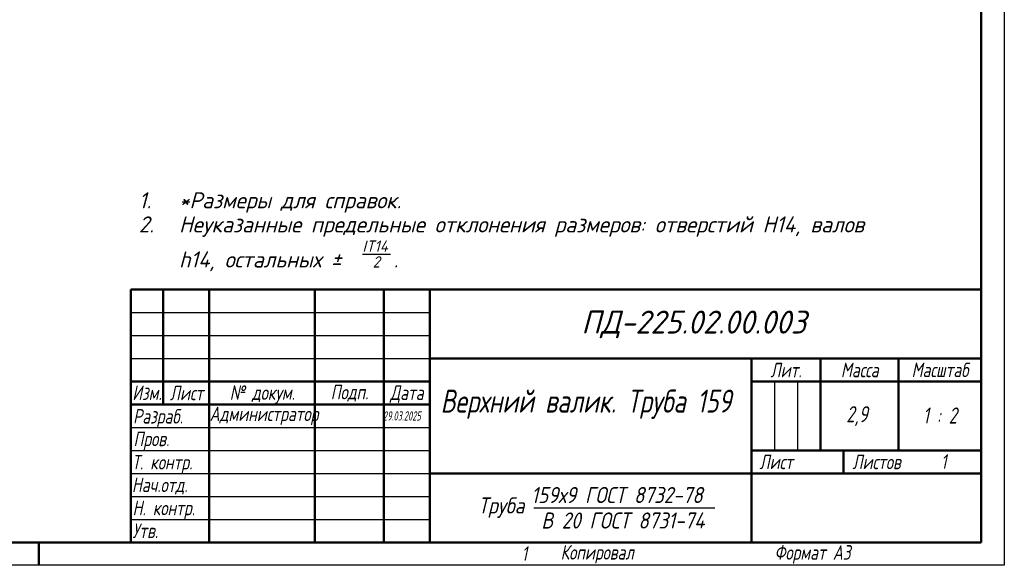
# Model space of a CAD drawing. Header units: millimetres. Extents: x 0 to 840, y 0 to 594.
# Tile 2 of 3: x 412 to 840, y 0 to 237. Entities that reach past the tile are written whole.
import ezdxf
from ezdxf.enums import TextEntityAlignment as Align

# ---------------------------------------------------------------- set-up
doc = ezdxf.new("R2010")
doc.units = ezdxf.units.MM
doc.header["$LTSCALE"] = 2
for name, color, linetype, lineweight in [('Заголовок (ГОСТ)', 7, 'Continuous', 50), ('Кромка (ГОСТ)', 7, 'Continuous', 50), ('Обозначение (ГОСТ)', 7, 'Continuous', 25), ('Эскизная геометрия (ГОСТ)', 7, 'Continuous', 50)]:
    doc.layers.add(name, color=color, linetype=linetype, lineweight=lineweight)
doc.styles.add('Альтернативный текст (ГОСТ)', font='txt', dxfattribs={"width": 0.8})
doc.styles.add('Обычный текст (ГОСТ)', font='GOST Common Italic.ttf')
doc.styles.add('Стиль текста110', font='GOST Common Italic.ttf', dxfattribs={"width": 0.8})
doc.styles.add('Стиль текста112', font='GOST Common Italic.ttf', dxfattribs={"width": 0.8})
doc.styles.add('Стиль текста120', font='GOST Common Italic.ttf', dxfattribs={"width": 0.9})
doc.styles.add('Стиль текста137', font='GOST Common Italic.ttf', dxfattribs={"width": 0.7})
doc.styles.add('Стиль текста139', font='GOST Common Italic.ttf', dxfattribs={"width": 0.7})
doc.styles.add('Стиль текста145', font='GOST Common Italic.ttf')
doc.styles.add('Стиль текста70', font='GOST Common Italic.ttf')
doc.styles.add('Стиль текста81', font='GOST Common Italic.ttf', dxfattribs={"width": 0.8})
doc.styles.add('Стиль текста87', font='GOST Common Italic.ttf')

# ---------------------------------------------------------------- blocks, each defined once
blk = doc.blocks.new('Рамки ГОСТ - Рамка')
at = {"layer": 'Кромка (ГОСТ)', "lineweight": 25}
for p, q in [((420, 297), (420, 0)), ((420, 0), (0, 0))]:
    blk.add_line(p, q, dxfattribs=at)
at = {"layer": 'Кромка (ГОСТ)'}
for p, q in [((415, 5), (415, 292)), ((20, 5), (415, 5)), ((210, 5), (210, 0))]:
    blk.add_line(p, q, dxfattribs=at)
at = {"layer": 'Кромка (ГОСТ)', "char_height": 3.17, "attachment_point": 1, "style": 'Альтернативный текст (ГОСТ)'}
for s, insert, width in [('\\fGOST Common|b0|i1;\\H3.1700;Формат А3', (370, 4.39), 25.2103), ('\\fGOST Common|b0|i1;\\H3.1700;1', (315, 4.14), 6.6287)]:
    blk.add_mtext(s, dxfattribs=dict(at, insert=insert, width=width))
blk = doc.blocks.new('Основные надписи ГОСТ - Форма 1')
at = {"layer": 'Заголовок (ГОСТ)'}
for p, q in [((0, 55), (185, 55)), ((0, 0), (0, 55)), ((0, 0), (0, 55)), ((7, 55), (7, 30)), ((17, 55), (17, 0)), ((40, 55), (40, 0)), ((55, 55), (55, 0)), ((65, 55), (65, 0)), ((185, 0), (185, 55)), ((65, 40), (185, 40)), ((135, 40), (135, 0)), ((150, 40), (150, 20)), ((167, 40), (167, 20)), ((0, 35), (65, 35)), ((135, 35), (185, 35)), ((0, 30), (65, 30)), ((135, 20), (185, 20)), ((155, 20), (155, 15)), ((65, 15), (185, 15)), ((185, 0), (0, 0))]:
    blk.add_line(p, q, dxfattribs=at)
at = {"layer": 'Заголовок (ГОСТ)', "linetype": 'Continuous', "lineweight": 25}
for p, q in [((0, 50), (65, 50)), ((0, 45), (65, 45)), ((0, 40), (65, 40)), ((140, 35), (140, 20)), ((145, 35), (145, 20)), ((0, 25), (65, 25)), ((0, 20), (65, 20)), ((0, 15), (65, 15)), ((0, 10), (65, 10)), ((0, 5), (65, 5))]:
    blk.add_line(p, q, dxfattribs=at)
at = {"layer": 'Заголовок (ГОСТ)', "lineweight": 30}
blk.add_line((87.65, 7.5), (127.03, 7.5), dxfattribs=at)
at = {"layer": 'Заголовок (ГОСТ)', "char_height": 3.17, "style": 'Альтернативный текст (ГОСТ)'}
for s, insert, width, attachment_point in [('\\fGOST Common|b0|i1;\\H3.1700;Лит.', (142.52, 37.49), 14.9766, 5), ('\\fGOST Common|b0|i1;\\H3.1700;Масса', (158.55, 37.51), 16.9878, 5), ('\\fGOST Common|b0|i1;\\H3.1700;Масштаб', (176.02, 37.53), 17.8316, 5), ('\\fGOST Common|b0|i1;\\H3.1700;Изм.', (3.5, 32.56), 6.9635, 5), ('\\fGOST Common|b0|i1;\\H3.1700;Лист', (12.1, 32.5), 10.0029, 5), ('\\A0;\\fGOST Common|b0|i1;\\H3.1700;№ докум.', (28.58, 32.16), 22.9069, 5), ('\\fGOST Common|b0|i1;\\H3.1700;Подп.', (47.56, 32.45), 14.879, 5), ('\\fGOST Common|b0|i1;\\H3.1700;Дата', (60.02, 32.24), 9.9614, 5), ('\\fGOST Common|b0|i1;\\H3.1700;Разраб.', (0.47, 27), 16.9971, 4), ('\\fGOST Common|b0|i1;\\H3.1700;Пров.', (0.56, 22.08), 17.0192, 4), ('\\A0;\\fGOST Common|b0|i1;\\H3.1700;Т. контр.', (0.23, 17.01), 16.9554, 4), ('\\fGOST Common|b0|i1;\\H3.1700;Лист', (140.37, 17.5), 10.5071, 5), ('\\A1;', (150.6, 17.54), 8.8313, 5), ('\\fGOST Common|b0|i1;\\H3.1700;Листов', (162.21, 17.5), 14.3668, 5), ('\\fGOST Common|b0|i1;\\H3.1700;Н. контр.', (0.36, 7.05), 16.9999, 4), ('\\fGOST Common|b0|i1;\\H3.1700;Утв.', (0.34, 2.52), 17.0083, 4), ('\\fGOST Common|b0|i1;\\H3.1700;Копировал', (93.48, -0.59), 19.7871, 1)]:
    blk.add_mtext(s, dxfattribs=dict(at, insert=insert, width=width, attachment_point=attachment_point))
at = {"layer": 'Заголовок (ГОСТ)'}
for tag, height, style, width, p in [('Изм1', 2.89, 'Стиль текста137', 0.7, (3.51, 52.52)), ('Лист1', 2.89, 'Стиль текста137', 0.7, (12.03, 52.52)), ('Докум1', 2.89, 'Стиль текста137', 0.7, (28.54, 52.48)), ('Изм2', 2.89, 'Стиль текста137', 0.7, (3.5, 47.52)), ('Лист2', 2.89, 'Стиль текста137', 0.7, (12.01, 47.5)), ('Докум2', 2.89, 'Стиль текста137', 0.7, (28.53, 47.5)), ('Изм3', 2.89, 'Стиль текста137', 0.7, (3.5, 42.5)), ('Лист3', 2.89, 'Стиль текста137', 0.7, (12.01, 42.51)), ('Докум3', 2.89, 'Стиль текста137', 0.7, (28.51, 42.48)), ('Изм4', 2.89, 'Стиль текста137', 0.7, (3.51, 37.5)), ('Лист4', 2.89, 'Стиль текста137', 0.7, (12, 37.53)), ('Докум4', 2.89, 'Стиль текста137', 0.7, (28.51, 37.52)), ('Литера', 3.5, 'Стиль текста81', 0.8, (137.52, 27.25)), ('Литера2', 3.5, 'Стиль текста81', 0.8, (142.51, 27.22)), ('Литера3', 3.5, 'Стиль текста81', 0.8, (147.52, 27.21)), ('Тип_документа', 3.17, 'Стиль текста112', 0.8, (100.08, 17.56))]:
    blk.add_attdef(tag, text='', height=height, dxfattribs=dict(at, style=style, width=width)).set_placement(p, align=Align.MIDDLE_CENTER)
for tag, height, style, width, p in [('Подп1', 2.89, 'Стиль текста137', 0.7, (40.01, 52.51)), ('Дата1', 2, 'Стиль текста139', 0.7, (55.01, 52.51)), ('Подп2', 2.89, 'Стиль текста137', 0.7, (40.01, 47.5)), ('Дата2', 2, 'Стиль текста139', 0.7, (55.01, 47.49)), ('Подп3', 2.89, 'Стиль текста137', 0.7, (40.01, 42.51)), ('Дата3', 2, 'Стиль текста139', 0.7, (55.02, 42.52)), ('Подп4', 2.89, 'Стиль текста137', 0.7, (40.01, 37.51)), ('Дата4', 2, 'Стиль текста139', 0.7, (55.02, 37.51)), ('Разработал_Подп.', 2.89, 'Стиль текста137', 0.7, (40.05, 27.51)), ('ПРОВЕРИЛ', 3.17, 'Стиль текста112', 0.8, (17.41, 22.53)), ('Проверил_Подп.', 2.89, 'Стиль текста137', 0.7, (40.05, 22.52)), ('ДАТА_ПРОВЕРКИ', 2, 'Стиль текста139', 0.7, (55.02, 22.51)), ('ТЕХНОЛОГ', 3.17, 'Стиль текста112', 0.8, (17.33, 17.54)), ('Технолог_Подп.', 2.89, 'Стиль текста137', 0.7, (40.05, 17.51)), ('Технолог_Дата', 2, 'Стиль текста139', 0.7, (55.01, 17.5)), ('НАЧ._ОТДЕЛА', 3.17, 'Стиль текста112', 0.8, (17.46, 12.45)), ('Руководитель_Подп.', 2.89, 'Стиль текста137', 0.7, (40.01, 12.5)), ('Руководитель_Дата', 2, 'Стиль текста139', 0.7, (55.01, 12.51)), ('НОРМОКОНТРОЛЬ', 3.17, 'Стиль текста112', 0.8, (17.37, 7.48)), ('Нормоконтроль_Подп.', 2.89, 'Стиль текста137', 0.7, (40.05, 7.52)), ('ДАТА_НОРМОКОНТРОЛЯ', 2, 'Стиль текста139', 0.7, (55.02, 7.51)), ('УТВЕРДИЛ', 3.17, 'Стиль текста112', 0.8, (17.4, 2.51)), ('Утвердил_Подп.', 2.89, 'Стиль текста137', 0.7, (40.05, 2.51)), ('ДАТА_УТВЕРЖДЕНИЯ', 2, 'Стиль текста139', 0.7, (55.01, 2.5))]:
    blk.add_attdef(tag, text='', height=height, dxfattribs=dict(at, style=style, width=width)).set_placement(p, align=Align.MIDDLE_LEFT)
at = {"layer": 'Заголовок (ГОСТ)', "style": 'Стиль текста87'}
blk.add_attdef('ОБОЗНАЧЕНИЕ_001', (97.98, 45.43), '', height=5, dxfattribs=at)
at = {"layer": 'Заголовок (ГОСТ)'}
for tag, p, height, style, width in [('ЗАГОЛОВОК_001', (67.37, 28.23), 5, 'Стиль текста110', 0.8), ('АВТОР_001', (17.11, 26.38), 3.17, 'Стиль текста112', 0.8), ('ДАТА_СОЗДАНИЯ_001', (54.84, 26.51), 2, 'Стиль текста139', 0.7), ('Масса_001', (155.62, 26.13), 3.5, 'Стиль текста81', 0.8), ('Масштаб_001', (172.29, 25.85), 3.5, 'Стиль текста81', 0.8), ('Листов_001', (176.23, 15.99), 3.17, 'Стиль текста112', 0.8), ('Должность_руководителя_001', (0.22, 10.93), 3.17, 'Стиль текста112', 0.8), ('Материал_Наим._001', (87.08, 8.55), 3.5, 'Стиль текста120', 0.9), ('Материал_Класс_001', (75.56, 6.28), 3.5, 'Стиль текста120', 0.9), ('Материал_ГОСТ_001', (89.29, 3), 3.5, 'Стиль текста120', 0.9)]:
    blk.add_attdef(tag, p, '', height=height, dxfattribs=dict(at, style=style, width=width))
at = {"layer": 'Заголовок (ГОСТ)', "style": 'Стиль текста70'}
blk.add_attdef('ОРГАНИЗАЦИЯ', text='', height=3.5, dxfattribs=at).set_placement((160.02, 7.6), align=Align.MIDDLE_CENTER)

msp = doc.modelspace()

# ---------------------------------------------------------------- linework, layer by layer
at = {"layer": 'Эскизная геометрия (ГОСТ)', "lineweight": 30}
msp.add_line((560.739, 135.493), (572.939, 135.493), dxfattribs=at)

# ---------------------------------------------------------------- block references
at = {"xscale": 2, "yscale": 2, "zscale": 2}
msp.add_blockref('Рамки ГОСТ - Рамка', (0, 0), dxfattribs=at)
msp.add_blockref('Основные надписи ГОСТ - Форма 1', (460, 10), dxfattribs=at).add_auto_attribs({'Должность_руководителя_001': 'Нач.отд.', 'АВТОР_001': 'Администратор', 'ОБОЗНАЧЕНИЕ_001': 'ПД-225.02.00.003', 'ЗАГОЛОВОК_001': 'Верхний валик. Труба 159', 'Материал_Класс_001': 'Труба', 'Материал_Наим._001': '159х9 ГОСТ 8732-78', 'Материал_ГОСТ_001': 'В 20 ГОСТ 8731-74', 'Масса_001': '2,9', 'Масштаб_001': '1 : 2', 'Листов_001': '1', 'ДАТА_СОЗДАНИЯ_001': '29.03.2025'})

# ---------------------------------------------------------------- texts
at = {"layer": 'Обозначение (ГОСТ)'}
for s, height, style, p in [('*Размеры для справок.', 7, 'Обычный текст (ГОСТ)', (480.939, 155.373)), ('1. ', 7, 'Обычный текст (ГОСТ)', (463.439, 155.373)), ('2. ', 7, 'Обычный текст (ГОСТ)', (463.439, 144.873)), ('Неуказанные предельные отклонения размеров: отверстий Н14, валов ', 7, 'Обычный текст (ГОСТ)', (480.939, 144.873)), ('IT14', 4.9, 'Стиль текста145', (560.739, 136.473)), ('h14, остальных ±', 7, 'Обычный текст (ГОСТ)', (480.939, 129.613)), ('2', 4.9, 'Стиль текста145', (565.139, 129.613)), ('.', 7, 'Обычный текст (ГОСТ)', (574.339, 129.613))]:
    msp.add_text(s, height=height, dxfattribs=dict(at, style=style)).set_placement(p)

doc.saveas('drawing.dxf')
